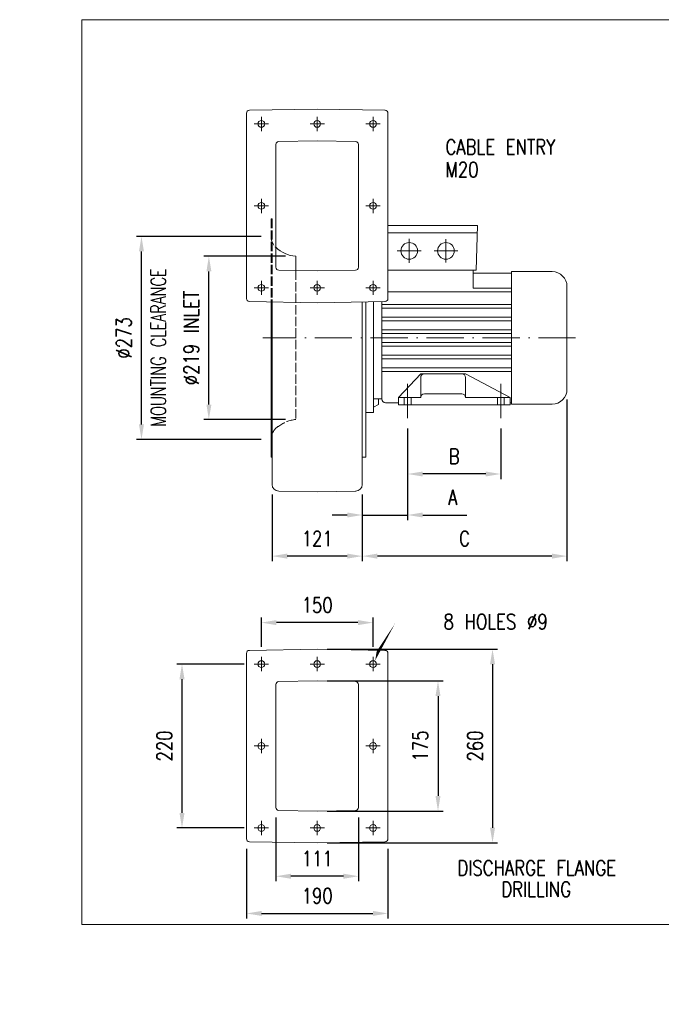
# Model space of a CAD drawing. Header units: millimetres. Extents: x 0 to 2514, y 0 to 1476.
# Tile 1 of 2: x 0 to 862, y 0 to 1322. Entities that reach past the tile are written whole.
import ezdxf
from ezdxf.enums import TextEntityAlignment as Align

# ---------------------------------------------------------------- set-up
doc = ezdxf.new("R2010")
doc.units = ezdxf.units.MM
doc.header["$LTSCALE"] = 5
for name, pattern in [('GEN3', [6.25, 5, -1.25]), ('GEN3A', [3.1, 2.5, -0.6]), ('GEN7', [15, 10, -2.5, 0, -2.5]), ('GEN7A', [7.5, 5, -1.25, 0, -1.25])]:
    doc.linetypes.add(name, pattern=pattern)
doc.layers.get('0').update_dxf_attribs({"color": 41, "linetype": 'CONTINUOUS', "lineweight": 9})
for name, color, linetype, lineweight in [('1', 9, 'CONTINUOUS', 9), ('2', 7, 'CONTINUOUS', 9), ('3', 6, 'GEN3', 9), ('3A', 6, 'GEN3A', 9), ('5', 3, 'CONTINUOUS', 9), ('7', 4, 'GEN7', 9), ('7AN', 4, 'GEN7A', 9)]:
    doc.layers.add(name, color=color, linetype=linetype, lineweight=lineweight)
doc.styles.add('GENPRESET', font='genprese')
doc.styles.add('NICK2', font='TXT.SHX', dxfattribs={"width": 0.8})
doc.styles.get("Standard").update_dxf_attribs({"font": 'txt.shx', "width": 0.8})
doc.dimstyles.new('A-NOTOL', dxfattribs={"dimscale": 13.5, "dimtxt": 1.5, "dimasz": 1.5, "dimexe": 0.5, "dimexo": 1, "dimgap": 1, "dimtad": 1, "dimdec": 0, "dimzin": 0, "dimdsep": 46, "dimtxsty": 'Standard', "dimcen": 2, "dimclrd": 1, "dimclre": 1, "dimclrt": 2, "dimadec": 0, "dimazin": 0, "dimtp": 0.1, "dimtm": 0.1, "dimtfac": 1, "dimtdec": 0, "dimtmove": 0, "dimatfit": 2, "dimfxl": 1, "dimtolj": 1, "dimarcsym": 0})

# ---------------------------------------------------------------- blocks, each defined once
blk = doc.blocks.new('GEFPRESE')
at = {"style": 'GENPRESET'}
for tag, flags in [('DINVORZ', 1), ('SYM', 1), ('DINTXT', 1), ('BREAKMD', 1), ('GEFISO', 1), ('GEFBLOCK', 1), ('VERSION', 3)]:
    blk.add_attdef(tag, (0, 0), '', height=0.000035, dxfattribs=dict(at, flags=flags))
blk.add_attdef('FIRMVORZ', (0, 0), '', height=0.000035, dxfattribs=at)
blk = doc.blocks.new('*D24')
at = {"layer": '5', "color": 1, "lineweight": -2, "transparency": 16777216}
for p, q in [((357.2, 1004.5), (247.4, 1004.5)), ((254.1, 805.5), (254.1, 984.2)), ((357.2, 785.3), (247.4, 785.3))]:
    blk.add_line(p, q, dxfattribs=at)
at = {"layer": '5', "color": 1, "transparency": 16777216}
for points in [[(250.8, 984.2), (257.5, 984.2), (254.1, 1004.5)], [(250.8, 805.5), (257.5, 805.5), (254.1, 785.3)]]:
    blk.add_solid(points, dxfattribs=at)
at = {"layer": '5', "color": 2, "transparency": 16777216, "insert": (230.5, 894.9), "char_height": 20.25, "attachment_point": 5, "rotation": 90}
blk.add_mtext('\\A1;%%c219 INLET', dxfattribs=at)
blk = doc.blocks.new('*D23')
at = {"layer": '5', "color": 1, "lineweight": -2, "transparency": 16777216}
for p, q in [((324.2, 1031.3), (156.8, 1031.3)), ((163.6, 778.7), (163.6, 1011.1)), ((324.2, 758.4), (156.8, 758.4))]:
    blk.add_line(p, q, dxfattribs=at)
at = {"layer": '5', "color": 1, "transparency": 16777216}
for points in [[(160.2, 1011.1), (166.9, 1011.1), (163.6, 1031.3)], [(160.2, 778.7), (166.9, 778.7), (163.6, 758.4)]]:
    blk.add_solid(points, dxfattribs=at)
at = {"layer": '5', "color": 2, "transparency": 16777216, "insert": (139.9, 894.9), "char_height": 20.25, "attachment_point": 5, "rotation": 90}
blk.add_mtext('\\A1;%%C273', dxfattribs=at)
blk = doc.blocks.new('*D22')
at = {"layer": '5', "color": 1, "lineweight": -2, "transparency": 16777216}
for p, q in [((735.1, 812.4), (735.1, 595.1)), ((460.1, 684.6), (460.1, 595.1)), ((714.9, 601.9), (480.4, 601.9))]:
    blk.add_line(p, q, dxfattribs=at)
at = {"layer": '5', "color": 1, "transparency": 16777216}
for points in [[(480.4, 605.3), (480.4, 598.5), (460.1, 601.9)], [(714.9, 605.3), (714.9, 598.5), (735.1, 601.9)]]:
    blk.add_solid(points, dxfattribs=at)
at = {"layer": '5', "color": 2, "transparency": 16777216, "insert": (597.6, 625.5), "char_height": 20.25, "attachment_point": 5}
blk.add_mtext('\\A1;C', dxfattribs=at)
blk = doc.blocks.new('*D21')
at = {"layer": '5', "color": 1, "lineweight": -2, "transparency": 16777216}
for p, q in [((339.1, 684.6), (339.1, 595.1)), ((460.1, 684.6), (460.1, 595.1)), ((439.9, 601.9), (359.4, 601.9))]:
    blk.add_line(p, q, dxfattribs=at)
at = {"layer": '5', "color": 1, "transparency": 16777216}
for points in [[(359.4, 605.3), (359.4, 598.5), (339.1, 601.9)], [(439.9, 605.3), (439.9, 598.5), (460.1, 601.9)]]:
    blk.add_solid(points, dxfattribs=at)
at = {"layer": '5', "color": 2, "transparency": 16777216, "insert": (399.6, 625.5), "char_height": 20.25, "attachment_point": 5}
blk.add_mtext('\\A1;121', dxfattribs=at)
blk = doc.blocks.new('*D20')
at = {"layer": '5', "color": 1, "lineweight": -2, "transparency": 16777216}
for p, q in [((521.1, 773.5), (521.1, 705.4)), ((646.1, 773.5), (646.1, 705.4)), ((625.9, 712.2), (541.4, 712.2))]:
    blk.add_line(p, q, dxfattribs=at)
at = {"layer": '5', "color": 1, "transparency": 16777216}
for points in [[(541.4, 715.5), (541.4, 708.8), (521.1, 712.2)], [(625.9, 715.5), (625.9, 708.8), (646.1, 712.2)]]:
    blk.add_solid(points, dxfattribs=at)
at = {"layer": '5', "color": 2, "transparency": 16777216, "insert": (583.6, 735.8), "char_height": 20.25, "attachment_point": 5}
blk.add_mtext('\\A1;B', dxfattribs=at)
blk = doc.blocks.new('*D19')
at = {"layer": '5', "color": 1, "lineweight": -2, "transparency": 16777216}
for p, q in [((521.1, 773.5), (521.1, 650.3)), ((460.1, 684.6), (460.1, 650.3)), ((439.9, 657.1), (419.6, 657.1)), ((460.1, 657.1), (521.1, 657.1)), ((541.4, 657.1), (600.7, 657.1))]:
    blk.add_line(p, q, dxfattribs=at)
at = {"layer": '5', "color": 1, "transparency": 16777216}
for points in [[(439.9, 660.5), (439.9, 653.7), (460.1, 657.1)], [(541.4, 660.5), (541.4, 653.7), (521.1, 657.1)]]:
    blk.add_solid(points, dxfattribs=at)
at = {"layer": '5', "color": 2, "transparency": 16777216, "insert": (581.8, 680.7), "char_height": 20.25, "attachment_point": 5}
blk.add_mtext('\\A1;A', dxfattribs=at)
blk = doc.blocks.new('*D18')
at = {"layer": '5', "color": 1, "lineweight": -2, "transparency": 16777216}
for p, q in [((304.6, 208.9), (304.6, 115.3)), ((494.6, 208.9), (494.6, 115.3)), ((324.9, 122), (474.4, 122))]:
    blk.add_line(p, q, dxfattribs=at)
at = {"layer": '5', "color": 1, "transparency": 16777216}
for points in [[(324.9, 125.4), (324.9, 118.7), (304.6, 122)], [(474.4, 125.4), (474.4, 118.7), (494.6, 122)]]:
    blk.add_solid(points, dxfattribs=at)
at = {"layer": '5', "color": 2, "transparency": 16777216, "insert": (399.6, 145.7), "char_height": 20.25, "attachment_point": 5}
blk.add_mtext('\\A1;190', dxfattribs=at)
blk = doc.blocks.new('*D17')
at = {"layer": '5', "color": 1, "lineweight": -2, "transparency": 16777216}
for p, q in [((344.1, 250.9), (344.1, 165.3)), ((455.1, 250.9), (455.1, 165.3)), ((434.9, 172), (364.4, 172))]:
    blk.add_line(p, q, dxfattribs=at)
at = {"layer": '5', "color": 1, "transparency": 16777216}
for points in [[(364.4, 175.4), (364.4, 168.6), (344.1, 172)], [(434.9, 175.4), (434.9, 168.6), (455.1, 172)]]:
    blk.add_solid(points, dxfattribs=at)
at = {"layer": '5', "color": 2, "transparency": 16777216, "insert": (399.6, 195.6), "char_height": 20.25, "attachment_point": 5}
blk.add_mtext('\\A1;111', dxfattribs=at)
blk = doc.blocks.new('*D16')
at = {"layer": '5', "color": 1, "lineweight": -2, "transparency": 16777216}
for p, q in [((413.1, 476.9), (641.9, 476.9)), ((635.1, 456.6), (635.1, 237.1)), ((413.1, 216.9), (641.9, 216.9))]:
    blk.add_line(p, q, dxfattribs=at)
at = {"layer": '5', "color": 1, "transparency": 16777216}
for points in [[(631.7, 456.6), (638.5, 456.6), (635.1, 476.9)], [(631.7, 237.1), (638.5, 237.1), (635.1, 216.9)]]:
    blk.add_solid(points, dxfattribs=at)
at = {"layer": '5', "color": 2, "transparency": 16777216, "insert": (611.5, 346.9), "char_height": 20.25, "attachment_point": 5, "rotation": 90}
blk.add_mtext('\\A1;260', dxfattribs=at)
blk = doc.blocks.new('*D15')
at = {"layer": '5', "color": 1, "lineweight": -2, "transparency": 16777216}
for p, q in [((413.1, 434.2), (568.6, 434.2)), ((561.9, 414), (561.9, 279.8)), ((413.1, 259.5), (568.6, 259.5))]:
    blk.add_line(p, q, dxfattribs=at)
at = {"layer": '5', "color": 1, "transparency": 16777216}
for points in [[(558.5, 414), (565.2, 414), (561.9, 434.2)], [(558.5, 279.8), (565.2, 279.8), (561.9, 259.5)]]:
    blk.add_solid(points, dxfattribs=at)
at = {"layer": '5', "color": 2, "transparency": 16777216, "insert": (538.2, 346.9), "char_height": 20.25, "attachment_point": 5, "rotation": 90}
blk.add_mtext('\\A1;175', dxfattribs=at)
blk = doc.blocks.new('*D14')
at = {"layer": '5', "color": 1, "lineweight": -2, "transparency": 16777216}
for p, q in [((301.5, 456.9), (211.2, 456.9)), ((218, 436.6), (218, 257.1)), ((301.5, 236.8), (211.2, 236.8))]:
    blk.add_line(p, q, dxfattribs=at)
at = {"layer": '5', "color": 1, "transparency": 16777216}
for points in [[(214.6, 436.6), (221.4, 436.6), (218, 456.9)], [(214.6, 257.1), (221.4, 257.1), (218, 236.8)]]:
    blk.add_solid(points, dxfattribs=at)
at = {"layer": '5', "color": 2, "transparency": 16777216, "insert": (194.4, 346.9), "char_height": 20.25, "attachment_point": 5, "rotation": 90}
blk.add_mtext('\\A1;220', dxfattribs=at)
blk = doc.blocks.new('*D13')
at = {"layer": '5', "color": 1, "lineweight": -2, "transparency": 16777216}
for p, q in [((324.6, 480), (324.6, 519.3)), ((474.6, 480), (474.6, 519.3)), ((454.4, 512.6), (344.9, 512.6))]:
    blk.add_line(p, q, dxfattribs=at)
at = {"layer": '5', "color": 1, "transparency": 16777216}
for points in [[(344.9, 516), (344.9, 509.2), (324.6, 512.6)], [(454.4, 516), (454.4, 509.2), (474.6, 512.6)]]:
    blk.add_solid(points, dxfattribs=at)
at = {"layer": '5', "color": 2, "transparency": 16777216, "insert": (399.6, 536.2), "char_height": 20.25, "attachment_point": 5}
blk.add_mtext('\\A1;150', dxfattribs=at)

msp = doc.modelspace()

# ---------------------------------------------------------------- linework, layer by layer
at = {"layer": '1'}
for p, q in [((660.5, 983.9), (660.5, 805.9)), ((508.6, 814.9), (538.6, 846.7)), ((538.6, 814.9), (538.6, 841.7)), ((508.6, 814.9), (538.6, 814.9)), ((508.6, 804.9), (508.6, 814.9)), ((658.6, 804.9), (658.6, 814.9)), ((660.5, 807.9), (658.6, 807.9))]:
    msp.add_line(p, q, dxfattribs=at)
msp.add_lwpolyline([(83.6, 107.3), (2513.6, 107.3), (2513.6, 1322.3), (83.6, 1322.3)], close=True, dxfattribs=at)
for centre in [(543.6, 841.7), (543.6, 814.9)]:
    msp.add_arc(centre, 5, 90, 180, dxfattribs=at)
at = {"layer": '2'}
for p, q in [((304.6, 1196.7), (304.6, 1072.2)), ((308.6, 1200.7), (399.6, 1202.2)), ((490.7, 1200.7), (399.6, 1202.2)), ((494.6, 1072.2), (494.6, 1196.7)), ((344.1, 1154.7), (344.1, 989.8)), ((348.1, 1158.7), (399.6, 1159.6)), ((451.2, 1158.7), (399.6, 1159.6)), ((455.1, 1154.7), (455.1, 989.8)), ((304.6, 1072.2), (304.6, 947.8)), ((494.6, 947.8), (494.6, 1072.2)), ((494.6, 1045.9), (615.1, 1045.9)), ((615.1, 1045.9), (613, 985.9)), ((494.6, 1035.9), (614.8, 1035.9)), ((370.7, 1004.5), (370.7, 985.4)), ((399.6, 984.9), (348.1, 985.8)), ((451.2, 985.8), (399.6, 984.9)), ((494.6, 985.9), (613, 985.9)), ((609.1, 961.9), (609.1, 985.9)), ((660.5, 981.9), (609.1, 981.9)), ((660.5, 983.9), (715.1, 983.9)), ((660.5, 956.9), (494.6, 956.9)), ((609.1, 961.9), (660.5, 961.9)), ((735.1, 963.9), (735.1, 825.9)), ((399.6, 942.2), (308.6, 943.8)), ((337.6, 734.9), (337.6, 943.3)), ((339.1, 698.1), (339.1, 943.3)), ((490.7, 943.8), (399.6, 942.2)), ((460.1, 698.1), (460.1, 943.3)), ((465.1, 734.9), (465.1, 943.4)), ((475.1, 943.6), (475.1, 794.9)), ((486.4, 943.8), (486.4, 894.9)), ((660.5, 939.9), (486.4, 939.9)), ((660.5, 934.9), (486.4, 934.9)), ((660.5, 922.9), (486.4, 922.9)), ((660.5, 917.9), (486.4, 917.9)), ((465.1, 794.9), (465.1, 911.9)), ((660.5, 905.9), (486.4, 905.9)), ((660.5, 900.9), (486.4, 900.9)), ((486.4, 812.9), (486.4, 894.9)), ((660.5, 888.9), (486.4, 888.9)), ((660.5, 883.9), (486.4, 883.9)), ((660.5, 871.9), (486.4, 871.9)), ((660.5, 866.9), (486.4, 866.9)), ((660.5, 854.9), (486.4, 854.9)), ((660.5, 849.9), (486.4, 849.9)), ((538.6, 846.7), (598.8, 846.7)), ((658.6, 814.9), (598.8, 846.7)), ((598.8, 814.9), (598.8, 841.7)), ((593.8, 819.9), (543.6, 819.9)), ((486.4, 812.9), (475.1, 812.9)), ((482, 812.9), (482, 805.6)), ((491.4, 807.9), (508.6, 807.9)), ((658.6, 814.9), (598.8, 814.9)), ((465.1, 794.9), (475.1, 794.9)), ((482, 805.6), (475.1, 801.8)), ((508.6, 804.9), (658.6, 804.9)), ((660.5, 805.9), (715.1, 805.9)), ((337.6, 734.9), (339.1, 734.9)), ((460.1, 734.9), (465.1, 734.9)), ((348, 689.1), (399.6, 688.2)), ((348, 689.1), (399.6, 688.2)), ((399.6, 688.2), (451.3, 689.1)), ((399.6, 688.2), (451.3, 689.1)), ((308.6, 475.3), (399.6, 476.9)), ((490.7, 475.3), (399.6, 476.9)), ((304.6, 471.3), (304.6, 346.9)), ((494.6, 346.9), (494.6, 471.3)), ((344.1, 429.3), (344.1, 264.4)), ((348.1, 433.3), (399.6, 434.2)), ((451.2, 433.3), (399.6, 434.2)), ((455.1, 429.3), (455.1, 264.4)), ((304.6, 346.9), (304.6, 222.4)), ((494.6, 222.4), (494.6, 346.9)), ((399.6, 259.5), (348.1, 260.4)), ((451.2, 260.4), (399.6, 259.5)), ((399.6, 216.9), (308.6, 218.4)), ((490.7, 218.4), (399.6, 216.9))]:
    msp.add_line(p, q, dxfattribs=at)
for centre, radius in [((324.6, 1182.3), 4.5), ((399.6, 1182.3), 4.5), ((474.6, 1182.3), 4.5), ((324.6, 1072.2), 4.5), ((474.6, 1072.2), 4.5), ((523.3, 1011.8), 11.2), ((572.5, 1011.8), 11.2), ((324.6, 962.2), 4.5), ((399.6, 962.2), 4.5), ((474.6, 962.2), 4.5), ((324.6, 456.9), 4.5), ((399.6, 456.9), 4.5), ((474.6, 456.9), 4.5), ((324.6, 346.9), 4.5), ((474.6, 346.9), 4.5), ((324.6, 236.8), 4.5), ((399.6, 236.8), 4.5), ((474.6, 236.8), 4.5)]:
    msp.add_circle(centre, radius, dxfattribs=at)
for centre, radius, start, end in [((308.6, 1196.7), 4, 91, 180), ((490.6, 1196.7), 4, 0, 89), ((348.1, 1154.7), 4, 91, 180), ((451.1, 1154.7), 4, 0, 89), ((374.8, 1048.7), 44.4, 226.3286, 264.7289), ((348.1, 989.8), 4, 180, 269), ((451.1, 989.8), 4, 271, 0), ((715.1, 963.9), 20, 0, 90), ((308.6, 947.8), 4, 180, 269), ((490.6, 947.8), 4, 271, 0), ((593.8, 841.7), 5, 0, 90), ((593.8, 814.9), 5, 0, 90), ((715.1, 825.9), 20, 270, 0), ((491.4, 812.9), 5, 180, 270), ((348.1, 698.1), 9, 180, 269), ((348.1, 698.1), 9, 180, 269), ((451.1, 698.1), 9, 271, 0), ((451.1, 698.1), 9, 271, 0), ((308.6, 471.3), 4, 91, 180), ((490.6, 471.3), 4, 0, 89), ((348.1, 429.3), 4, 91, 180), ((451.1, 429.3), 4, 0, 89), ((348.1, 264.4), 4, 180, 269), ((451.1, 264.4), 4, 271, 0), ((308.6, 222.4), 4, 180, 269), ((490.6, 222.4), 4, 271, 0)]:
    msp.add_arc(centre, radius, start, end, dxfattribs=at)
at = {"layer": '3'}
for p, q in [((516.6, 804.9), (516.6, 814.9)), ((525.6, 804.9), (525.6, 814.9)), ((641.6, 804.9), (641.6, 814.9)), ((650.6, 804.9), (650.6, 814.9))]:
    msp.add_line(p, q, dxfattribs=at)
at = {"layer": '3A'}
for p, q in [((337.7, 1054.9), (339.1, 1054.9)), ((337.7, 1054.9), (337.7, 943.3)), ((339.1, 1054.9), (339.1, 943.3)), ((370.7, 985.4), (370.7, 785.3))]:
    msp.add_line(p, q, dxfattribs=at)
for centre, radius, start, end in [((358.7, 1031.3), 21, 179.9999, 225.9537), ((374.8, 741.1), 44.4, 95.2709, 127.0009), ((358.7, 758.4), 21, 120.5024, 180)]:
    msp.add_arc(centre, radius, start, end, dxfattribs=at)
at = {"layer": '5'}
for points in [[(564.8, 1022.6, 0, 6.67, 0), (559, 1041.7, 0, 0, 0), (526.1, 1151, 0, 0, 0), (561.1, 1151, 0, 0, 0)], [(477.5, 461.7, 0, 6.67, 0), (483.9, 480.6, 0, 0, 0), (505.8, 513.9, 0, 0, 0), (543, 513.9, 0, 0, 0)]]:
    msp.add_lwpolyline(points, format="xyseb", dxfattribs=at)
at = {"layer": '7'}
for p, q in [((523.3, 1011.8), (523.3, 1027.9)), ((572.5, 1011.8), (572.5, 1027.6)), ((523.3, 1011.8), (507.2, 1011.8)), ((523.3, 1011.8), (539.4, 1011.8)), ((523.3, 1011.8), (523.3, 995.7)), ((572.5, 1011.8), (556.6, 1011.8)), ((572.5, 1011.8), (588.3, 1011.8)), ((572.5, 1011.8), (572.5, 996)), ((746.7, 894.9), (326.8, 894.9)), ((521.1, 833.3), (521.1, 787)), ((646.1, 787), (646.1, 833.3))]:
    msp.add_line(p, q, dxfattribs=at)
at = {"layer": '7AN'}
for p, q in [((324.6, 1182.3), (324.6, 1191.9)), ((399.6, 1182.3), (399.6, 1191.9)), ((474.6, 1182.3), (474.6, 1191.9)), ((324.6, 1182.3), (315, 1182.3)), ((324.6, 1182.3), (334.2, 1182.3)), ((324.6, 1182.3), (324.6, 1172.7)), ((399.6, 1182.3), (390, 1182.3)), ((399.6, 1182.3), (409.2, 1182.3)), ((399.6, 1182.3), (399.6, 1172.7)), ((474.6, 1182.3), (465, 1182.3)), ((474.6, 1182.3), (484.2, 1182.3)), ((474.6, 1182.3), (474.6, 1172.7)), ((324.6, 1072.2), (315, 1072.2)), ((324.6, 1072.2), (324.6, 1081.8)), ((324.6, 1072.2), (324.6, 1062.6)), ((324.6, 1072.2), (334.2, 1072.2)), ((474.6, 1072.2), (465, 1072.2)), ((474.6, 1072.2), (474.6, 1081.8)), ((474.6, 1072.2), (474.6, 1062.6)), ((474.6, 1072.2), (484.2, 1072.2)), ((324.6, 962.2), (324.6, 971.8)), ((399.6, 962.2), (399.6, 971.8)), ((474.6, 962.2), (474.6, 971.8)), ((324.6, 962.2), (315, 962.2)), ((324.6, 962.2), (324.6, 952.6)), ((324.6, 962.2), (334.2, 962.2)), ((399.6, 962.2), (390, 962.2)), ((399.6, 962.2), (409.2, 962.2)), ((399.6, 962.2), (399.6, 952.6)), ((474.6, 962.2), (465, 962.2)), ((474.6, 962.2), (474.6, 952.6)), ((474.6, 962.2), (484.2, 962.2)), ((324.6, 456.9), (324.6, 466.5)), ((399.6, 456.9), (399.6, 466.5)), ((474.6, 456.9), (474.6, 466.5)), ((324.6, 456.9), (315, 456.9)), ((324.6, 456.9), (334.2, 456.9)), ((324.6, 456.9), (324.6, 447.3)), ((399.6, 456.9), (390, 456.9)), ((399.6, 456.9), (409.2, 456.9)), ((399.6, 456.9), (399.6, 447.3)), ((474.6, 456.9), (465, 456.9)), ((474.6, 456.9), (484.2, 456.9)), ((474.6, 456.9), (474.6, 447.3)), ((324.6, 346.9), (315, 346.9)), ((324.6, 346.9), (324.6, 356.5)), ((324.6, 346.9), (324.6, 337.3)), ((324.6, 346.9), (334.2, 346.9)), ((474.6, 346.9), (465, 346.9)), ((474.6, 346.9), (474.6, 356.5)), ((474.6, 346.9), (474.6, 337.3)), ((474.6, 346.9), (484.2, 346.9)), ((324.6, 236.8), (324.6, 246.4)), ((399.6, 236.8), (399.6, 246.4)), ((474.6, 236.8), (474.6, 246.4)), ((324.6, 236.8), (315, 236.8)), ((324.6, 236.8), (324.6, 227.2)), ((324.6, 236.8), (334.2, 236.8)), ((399.6, 236.8), (390, 236.8)), ((399.6, 236.8), (409.2, 236.8)), ((399.6, 236.8), (399.6, 227.2)), ((474.6, 236.8), (465, 236.8)), ((474.6, 236.8), (474.6, 227.2)), ((474.6, 236.8), (484.2, 236.8))]:
    msp.add_line(p, q, dxfattribs=at)

# ---------------------------------------------------------------- block references
at = {"layer": '1'}
msp.add_blockref('GEFPRESE', (0, 0), dxfattribs=at).add_auto_attribs({'FIRMVORZ': '0'})

# ---------------------------------------------------------------- texts
at = {"layer": '1', "style": 'NICK2', "width": 0.8}
for s, p in [('CABLE ENTRY', (571.9, 1141.2)), ('M20', (571.9, 1110.9))]:
    msp.add_text(s, height=20.25, dxfattribs=at).set_placement(p)
at = {"layer": '1', "style": 'NICK2', "width": 0.7}
msp.add_text('MOUNTING CLEARANCE', height=20, rotation=90, dxfattribs=at).set_placement((196.3, 775.9))
at = {"layer": '1', "style": 'NICK2', "width": 0.8}
for s, p in [('8 HOLES %%C9', (709.3, 513.8)), ('DISCHARGE FLANGE', (801, 183.1)), ('DRILLING', (740.7, 154.5))]:
    msp.add_text(s, height=20.25, dxfattribs=at).set_placement(p, align=Align.MIDDLE_RIGHT)

# ---------------------------------------------------------------- dimensions: what is measured, and where the dimension line sits
at = {"layer": '5'}
for base, p1, p2, text, picture, middle in [((163.6, 1031.3), (337.7, 758.4), (337.7, 1031.3), '%%C<>', '*D23', (139.9, 894.9)), ((254.1, 1004.5), (370.7, 785.3), (370.7, 1004.5), '%%c<> INLET', '*D24', (230.5, 894.9))]:
    dim = msp.add_linear_dim(base=base, p1=p1, p2=p2, angle=90, text=text, dimstyle='A-NOTOL', override={"dimdec": 0, "dimtmove": 0, "dimatfit": 3}, dxfattribs=at)
    dim.commit()
    dim.dimension.update_dxf_attribs({"geometry": picture, "text_midpoint": middle})
for base, p1, p2, text, picture, middle in [((460.1, 601.9), (735.1, 825.9), (460.1, 698.1), 'C', '*D22', (597.6, 625.5)), ((521.1, 712.2), (646.1, 787), (521.1, 787), 'B', '*D20', (583.6, 735.8))]:
    dim = msp.add_linear_dim(base=base, p1=p1, p2=p2, text=text, dimstyle='A-NOTOL', override={"dimdec": 0, "dimtmove": 0, "dimatfit": 3}, dxfattribs=at)
    dim.commit()
    dim.dimension.update_dxf_attribs({"geometry": picture, "text_midpoint": middle})
dim = msp.add_linear_dim(base=(521.1, 657.1), p1=(460.1, 698.1), p2=(521.1, 787), text='A', dimstyle='A-NOTOL', override={"dimdec": 0, "dimtmove": 0, "dimatfit": 3}, dxfattribs=at)
dim.commit()
dim.dimension.update_dxf_attribs({"geometry": '*D19', "text_midpoint": (581.8, 657.1), "dimtype": 160})
dim = msp.add_linear_dim(base=(339.1, 601.9), p1=(460.1, 698.1), p2=(339.1, 698.1), dimstyle='A-NOTOL', override={"dimdec": 0, "dimtmove": 0, "dimatfit": 3}, dxfattribs=at)
dim.commit()
dim.dimension.update_dxf_attribs({"geometry": '*D21', "text_midpoint": (399.6, 625.5)})
for base, p1, p2, angle, picture, middle in [((324.6, 512.6), (474.6, 466.5), (324.6, 466.5), 180, '*D13', (399.6, 536.2)), ((635.1, 216.9), (399.6, 476.9), (399.6, 216.9), 90, '*D16', (611.5, 346.9)), ((218, 236.8), (315, 456.9), (315, 236.8), 90, '*D14', (194.4, 346.9)), ((561.9, 259.5), (399.6, 434.2), (399.6, 259.5), 90, '*D15', (538.2, 346.9)), ((344.1, 172), (455.1, 264.4), (344.1, 264.4), 180, '*D17', (399.6, 195.6)), ((494.6, 122), (304.6, 222.4), (494.6, 222.4), 180, '*D18', (399.6, 145.7))]:
    dim = msp.add_linear_dim(base=base, p1=p1, p2=p2, angle=angle, dimstyle='A-NOTOL', override={"dimdec": 0, "dimtmove": 0, "dimatfit": 3}, dxfattribs=at)
    dim.commit()
    dim.dimension.update_dxf_attribs({"geometry": picture, "text_midpoint": middle})

doc.saveas('drawing.dxf')
